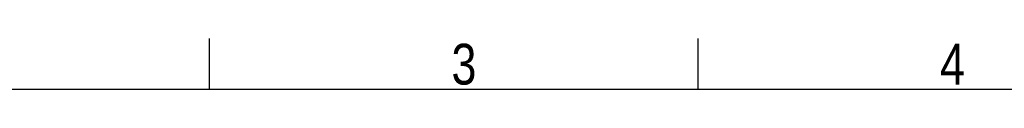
# Model space of a CAD drawing. Header units: millimetres. Extents: x 0 to 420, y 0 to 297.
# Tile 13 of 17: x 89 to 189, y 292 to 297. Entities that reach past the tile are written whole.
import ezdxf

# ---------------------------------------------------------------- set-up
doc = ezdxf.new("R2010")
doc.units = ezdxf.units.MM
doc.layers.add('CARTIGLIO', color=140, linetype='Continuous')
doc.styles.add('SLDTEXTSTYLE2', font='TXT', dxfattribs={"width": 0.821468})

msp = doc.modelspace()

# ---------------------------------------------------------------- linework, layer by layer
at = {"layer": 'CARTIGLIO', "linetype": 'Continuous'}
for p, q in [((108.66444, 291.82257), (108.66444, 296.99679)), ((158.2616, 291.82257), (158.2616, 296.99679)), ((414.8274, 291.82257), (5.18012, 291.82257))]:
    msp.add_line(p, q, dxfattribs=at)

# ---------------------------------------------------------------- texts
at = {"layer": 'CARTIGLIO', "char_height": 4.13937, "attachment_point": 2, "style": 'SLDTEXTSTYLE2'}
for s, insert in [('3', (134.49186, 296.46286)), ('4', (184.08902, 296.46286))]:
    msp.add_mtext(s, dxfattribs=dict(at, insert=insert))

doc.saveas('drawing.dxf')
